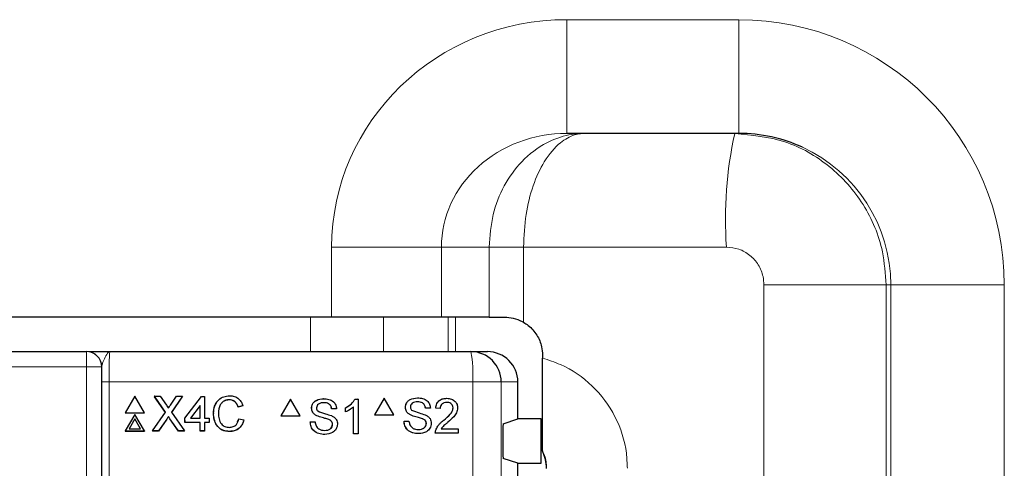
# Model space of a CAD drawing. Header units: millimetres. Extents: x 5 to 418, y 2 to 292.
# Tile 42 of 91: x 114 to 125, y 208 to 213. Entities that reach past the tile are written whole.
import ezdxf

# ---------------------------------------------------------------- set-up
doc = ezdxf.new("R2010")
doc.units = ezdxf.units.MM

msp = doc.modelspace()

# ---------------------------------------------------------------- linework, layer by layer
at = {"color": 7, "linetype": 'Continuous', "lineweight": 18}
for p, q in [((120.2023, 212.8071), (122.0952, 212.8071)), ((120.2023, 211.5571), (120.2023, 212.8071)), ((122.0952, 211.5571), (122.0952, 212.8071)), ((117.6141, 209.5358), (117.6141, 210.3071)), ((117.6141, 210.3071), (118.8215, 210.3071)), ((118.8215, 210.3071), (118.8215, 209.5358)), ((119.3484, 210.3071), (118.8215, 210.3071)), ((119.3484, 209.5358), (119.3484, 210.3071)), ((119.7257, 210.3071), (119.3484, 210.3071)), ((121.9582, 210.3071), (119.7257, 210.3071)), ((119.7257, 210.3071), (119.7257, 209.4801)), ((122.3707, 209.8904), (123.7143, 209.8904)), ((122.3707, 160.0035), (122.3707, 209.8904)), ((123.7676, 209.8904), (123.7143, 209.8904)), ((123.7143, 209.8904), (123.7143, 160.0035)), ((123.7676, 209.8904), (125.0159, 209.8904)), ((123.7676, 159.9502), (123.7676, 209.8904)), ((125.0159, 209.8904), (125.0159, 159.9502)), ((117.3804, 209.1571), (117.3804, 209.5358)), ((118.1854, 209.5358), (118.1854, 209.1571)), ((118.8965, 209.1571), (118.8965, 209.5358)), ((118.977, 209.5358), (118.977, 209.1571)), ((114.9159, 209.1571), (114.9159, 208.9904)), ((114.9159, 208.9904), (104.4101, 208.9904)), ((115.0825, 208.9904), (114.9159, 208.9904)), ((114.9159, 195.0457), (114.9159, 208.9904)), ((115.0825, 208.9904), (115.0825, 195.0457)), ((115.0842, 208.9904), (115.0825, 208.9904)), ((115.0836, 206.8459), (115.0836, 208.8237)), ((115.0836, 208.8237), (115.1642, 208.8237)), ((115.1642, 208.8237), (115.1642, 206.8459)), ((119.1659, 208.8237), (115.1642, 208.8237)), ((119.1659, 206.8459), (119.1659, 208.8237)), ((119.4798, 208.8237), (119.1659, 208.8237)), ((119.4798, 208.8237), (119.4798, 206.8459)), ((119.663, 208.8237), (119.4798, 208.8237)), ((115.8005, 208.4163), (115.7999, 208.415)), ((115.8343, 208.4199), (115.8336, 208.4185))]:
    msp.add_line(p, q, dxfattribs=at)
at = {"color": 7, "linetype": 'Continuous', "lineweight": 25}
for p, q in [((122.0952, 211.5571), (120.2023, 211.5571)), ((117.6141, 209.5358), (101.7119, 209.5358)), ((118.8215, 209.5358), (117.6141, 209.5358)), ((119.3484, 209.5358), (118.8215, 209.5358)), ((119.3484, 209.5358), (119.5176, 209.5358)), ((104.4101, 209.1571), (114.9159, 209.1571)), ((114.9159, 209.1571), (114.9176, 209.1571)), ((115.1742, 209.1571), (119.1469, 209.1571)), ((119.1469, 209.1571), (119.3292, 209.1571)), ((119.9343, 209.1191), (119.9343, 209.0851)), ((119.663, 208.4179), (119.663, 208.8237)), ((115.4469, 208.6669), (115.3417, 208.4842)), ((115.5532, 208.4842), (115.4469, 208.6669)), ((115.6629, 208.6669), (115.6622, 208.6657)), ((115.7853, 208.4904), (115.6629, 208.6669)), ((115.6629, 208.6669), (115.7279, 208.6669)), ((115.7845, 208.4893), (115.6662, 208.6599)), ((115.7279, 208.6669), (115.7951, 208.5702)), ((115.8399, 208.5701), (115.9063, 208.6669)), ((115.9723, 208.6669), (115.8509, 208.4898)), ((115.9663, 208.6578), (115.851, 208.4896)), ((115.9063, 208.6669), (115.9723, 208.6669)), ((115.9723, 208.6669), (115.9717, 208.6657)), ((116.0001, 208.4269), (116.1811, 208.6621)), ((116.1811, 208.6621), (116.2155, 208.6621)), ((116.2155, 208.6621), (116.2162, 208.4269)), ((116.4877, 208.6278), (116.4871, 208.6264)), ((117.1602, 208.6349), (117.0545, 208.4516)), ((117.1602, 208.6349), (117.1595, 208.6349)), ((117.266, 208.4516), (117.1602, 208.6349)), ((117.5264, 208.6398), (117.5256, 208.6398)), ((117.8724, 208.6349), (117.8716, 208.6349)), ((117.8724, 208.6349), (117.904, 208.6349)), ((117.904, 208.6349), (117.9032, 208.6349)), ((117.904, 208.6349), (117.904, 208.2516)), ((118.1927, 208.6438), (118.087, 208.4604)), ((118.1927, 208.6438), (118.1918, 208.6438)), ((118.2984, 208.4604), (118.1927, 208.6438)), ((118.5587, 208.6487), (118.5579, 208.6487)), ((118.8822, 208.6438), (118.8814, 208.6438)), ((115.3417, 208.4842), (115.341, 208.4829)), ((115.341, 208.4829), (115.5526, 208.4829)), ((115.3417, 208.4842), (115.5532, 208.4842)), ((115.4475, 208.4676), (115.3423, 208.2848)), ((115.5538, 208.2848), (115.4475, 208.4676)), ((115.5532, 208.4842), (115.5526, 208.4829)), ((115.6444, 208.2848), (115.7853, 208.4904)), ((115.8509, 208.4898), (115.993, 208.2848)), ((116.1667, 208.5645), (116.0608, 208.4269)), ((116.1661, 208.5632), (116.0612, 208.4269)), ((116.1667, 208.5645), (116.1661, 208.5632)), ((116.1665, 208.4269), (116.1661, 208.5632)), ((116.1671, 208.4269), (116.1667, 208.5645)), ((116.3143, 208.4787), (116.3137, 208.4774)), ((116.6376, 208.5595), (116.5836, 208.5479)), ((116.5842, 208.5492), (116.5836, 208.5479)), ((116.6382, 208.5608), (116.5842, 208.5492)), ((116.6382, 208.5608), (116.6376, 208.5595)), ((117.3935, 208.5349), (117.3927, 208.5349)), ((117.6144, 208.5268), (117.6136, 208.5268)), ((117.6684, 208.5268), (117.6144, 208.5268)), ((117.7665, 208.5391), (117.7658, 208.5391)), ((117.7665, 208.4938), (117.7658, 208.4938)), ((117.7665, 208.4938), (117.7665, 208.5391)), ((117.8549, 208.2516), (117.8549, 208.5503)), ((118.087, 208.4604), (118.0861, 208.4604)), ((118.087, 208.4604), (118.2984, 208.4604)), ((118.4258, 208.5437), (118.425, 208.5437)), ((118.4824, 208.4608), (118.4815, 208.4608)), ((118.6467, 208.5356), (118.6458, 208.5356)), ((118.7007, 208.5356), (118.6467, 208.5356)), ((118.7596, 208.5356), (118.7587, 208.5356)), ((118.8086, 208.5307), (118.7596, 208.5356)), ((118.8086, 208.5307), (118.8078, 208.5307)), ((118.9509, 208.5375), (118.9501, 208.5375)), ((115.4476, 208.4177), (115.3855, 208.3098)), ((115.447, 208.4164), (115.3856, 208.3098)), ((115.4476, 208.4177), (115.447, 208.4164)), ((115.5091, 208.3098), (115.447, 208.4164)), ((115.5105, 208.3098), (115.4476, 208.4177)), ((115.7999, 208.415), (115.7096, 208.2835)), ((115.8005, 208.4163), (115.7103, 208.2848)), ((115.8185, 208.4426), (115.8178, 208.4413)), ((115.9273, 208.2835), (115.8336, 208.4185)), ((115.9279, 208.2848), (115.8343, 208.4199)), ((116.0001, 208.4269), (115.9995, 208.4256)), ((115.9997, 208.3766), (115.9995, 208.4256)), ((116.0003, 208.3779), (115.9997, 208.3766)), ((116.1666, 208.3766), (115.9997, 208.3766)), ((116.0003, 208.3779), (116.0001, 208.4269)), ((116.1673, 208.3779), (116.0003, 208.3779)), ((116.0608, 208.4269), (116.1671, 208.4269)), ((116.1673, 208.3779), (116.1666, 208.3766)), ((116.1669, 208.2835), (116.1666, 208.3766)), ((116.1675, 208.2848), (116.1673, 208.3779)), ((116.2162, 208.4269), (116.2653, 208.4269)), ((116.2655, 208.3779), (116.2164, 208.3779)), ((116.2164, 208.3779), (116.2166, 208.2848)), ((116.2649, 208.3766), (116.2164, 208.3766)), ((116.2655, 208.3779), (116.2649, 208.3766)), ((116.2653, 208.4269), (116.2655, 208.3779)), ((116.5777, 208.3834), (116.5938, 208.4184)), ((116.5944, 208.4197), (116.5938, 208.4184)), ((116.5944, 208.4197), (116.6485, 208.4072)), ((117.0545, 208.4516), (117.0537, 208.4516)), ((117.0545, 208.4516), (117.266, 208.4516)), ((117.3787, 208.3843), (117.378, 208.3843)), ((117.3787, 208.3843), (117.4327, 208.3843)), ((117.4327, 208.3843), (117.432, 208.3843)), ((117.45, 208.452), (117.4492, 208.452)), ((117.5834, 208.4095), (117.5826, 208.4095)), ((117.6242, 208.3578), (117.6234, 208.3578)), ((118.4111, 208.3931), (118.4103, 208.3931)), ((118.4111, 208.3931), (118.4651, 208.3931)), ((118.6157, 208.4184), (118.6148, 208.4184)), ((118.6565, 208.3666), (118.6556, 208.3666)), ((118.848, 208.4038), (118.8472, 208.4038)), ((119.5014, 208.3641), (119.663, 208.4179)), ((119.9202, 208.4179), (119.663, 208.4179)), ((119.9202, 207.9295), (119.9202, 208.4179)), ((115.3423, 208.2848), (115.3416, 208.2835)), ((115.3416, 208.2835), (115.5532, 208.2835)), ((115.3423, 208.2848), (115.5538, 208.2848)), ((115.3855, 208.3098), (115.5105, 208.3098)), ((115.5538, 208.2848), (115.5532, 208.2835)), ((115.6444, 208.2848), (115.6437, 208.2835)), ((115.7096, 208.2835), (115.6437, 208.2835)), ((115.7103, 208.2848), (115.6444, 208.2848)), ((115.7103, 208.2848), (115.7096, 208.2835)), ((115.9279, 208.2848), (115.9273, 208.2835)), ((115.9924, 208.2835), (115.9273, 208.2835)), ((115.993, 208.2848), (115.9279, 208.2848)), ((115.993, 208.2848), (115.9924, 208.2835)), ((116.1675, 208.2848), (116.1669, 208.2835)), ((116.216, 208.2835), (116.1669, 208.2835)), ((116.2166, 208.2848), (116.1675, 208.2848)), ((116.2166, 208.2848), (116.216, 208.2835)), ((116.4925, 208.2799), (116.4918, 208.2786)), ((117.5391, 208.2467), (117.5384, 208.2467)), ((117.8549, 208.2516), (117.8541, 208.2516)), ((117.904, 208.2516), (117.8549, 208.2516)), ((118.5715, 208.2555), (118.5706, 208.2555)), ((118.7546, 208.2604), (118.7538, 208.2604)), ((119.0049, 208.2604), (118.7546, 208.2604)), ((118.7598, 208.2945), (118.7589, 208.2945)), ((118.8177, 208.3096), (119.0049, 208.3096)), ((119.0049, 208.3096), (119.0049, 208.2604)), ((119.4971, 208.2807), (119.4971, 208.0667)), ((119.9343, 208.0671), (119.9343, 208.06)), ((119.663, 207.9295), (119.5014, 207.9834)), ((119.663, 207.4179), (119.663, 207.9295)), ((119.663, 207.9295), (119.9202, 207.9295))]:
    msp.add_line(p, q, dxfattribs=at)
at = {"color": 7, "linetype": 'Continuous', "lineweight": 18}
for centre, radius, start, end in [((126.2635, 210.6179), 4.3164, 167.43263, 184.12909), ((114.9159, 208.9904), 0.1667, 359.99564, 89.99564), ((117.6901, 208.9068), 1.4781, 356.77862, 9.748)]:
    msp.add_arc(centre, radius, start, end, dxfattribs=at)
at = {"color": 7, "linetype": 'Continuous', "lineweight": 25}
for centre, radius, start, end in [((114.9176, 208.9904), 0.1667, 359.99564, 89.99564), ((119.1467, 208.8239), 0.3331, 359.96074, 89.96069)]:
    msp.add_arc(centre, radius, start, end, dxfattribs=at)
at = {"color": 7, "linetype": 'Continuous', "lineweight": 18}
for centre, major_axis, ratio, start_param, end_param in [((120.2023, 210.3071), (-2.5882, 0), 0.9659258, 4.712389, 6.2831853), ((122.0952, 209.8904), (2.9207, 0), 0.9986295, 0, 1.5707963), ((120.2023, 210.3071), (1.3808, 0), 0.9052833, 1.5707963, 3.1415927), ((122.0952, 209.8904), (1.6724, 0), 0.9965823, 0, 1.1396204)]:
    msp.add_ellipse(centre, major_axis=major_axis, ratio=ratio, start_param=start_param, end_param=end_param, dxfattribs=at)
at = {"color": 7, "linetype": 'Continuous', "lineweight": 25}
for centre, major_axis, ratio, start_param, end_param in [((122.0952, 209.8904), (1.6724, 0), 0.9965823, 1.1396204, 1.5707963), ((119.3292, 208.8237), (-0.3338, 0), 0.9986295, 3.1415927, 4.712389), ((119.5014, 208.2807), (0, 0.0833), 0.0524078, 0.0174533, 1.5707963), ((119.5014, 208.0667), (0, 0.0833), 0.0524078, 1.5707963, 3.1241394), ((119.5613, 207.872), (-0.2954, -0.2954), 0.9972647, 2.357564, 2.8222605)]:
    msp.add_ellipse(centre, major_axis=major_axis, ratio=ratio, start_param=start_param, end_param=end_param, dxfattribs=at)
at = {"color": 7, "linetype": 'Continuous', "lineweight": 18}
for points, knots in [([(119.3484, 210.3071), (119.3571, 210.4281), (119.3742, 210.6673), (119.5055, 210.993), (119.7063, 211.2713), (119.9568, 211.458), (120.1745, 211.5342), (120.2984, 211.5519), (120.3492, 211.5557), (120.3713, 211.5567), (120.3878, 211.557), (120.3949, 211.557), (120.3976, 211.557), (120.3991, 211.5571), (120.4, 211.5571), (120.4007, 211.5571)], [0, 0, 0, 0, 0.1750261, 0.3460252, 0.5236102, 0.7273919, 0.8875132, 0.9511083, 0.9654982, 0.9848712, 0.9933615, 0.9970867, 0.9984161, 0.9985715, 1, 1, 1, 1]), ([(119.7257, 210.3071), (119.7312, 210.4281), (119.7422, 210.6673), (119.8263, 210.993), (119.9549, 211.2713), (120.1156, 211.458), (120.2554, 211.5342), (120.335, 211.5519), (120.3676, 211.5557), (120.3818, 211.5567), (120.3924, 211.557), (120.397, 211.557), (120.3987, 211.557), (120.3997, 211.5571), (120.4002, 211.5571), (120.4007, 211.5571)], [0, 0, 0, 0, 0.1750431, 0.3460461, 0.5236209, 0.727387, 0.8876519, 0.9511943, 0.9654949, 0.9848724, 0.9933625, 0.9970873, 0.998416, 0.9985714, 1, 1, 1, 1]), ([(122.0504, 211.5571), (122.2376, 211.5386), (122.6118, 211.5018), (123.1105, 211.2143), (123.4868, 210.7912), (123.686, 210.3226), (123.7063, 210.0131), (123.7143, 209.8904)], [0, 0, 0, 0, 0.2147389, 0.4294856, 0.6442297, 0.8589385, 1, 1, 1, 1]), ([(122.3707, 209.8904), (122.3687, 209.9211), (122.3637, 209.9984), (122.3144, 210.1155), (122.2212, 210.2213), (122.0975, 210.2932), (122.0046, 210.3024), (121.9582, 210.3071)], [0, 0, 0, 0, 0.1415595, 0.3568223, 0.5716598, 0.7859965, 1, 1, 1, 1]), ([(115.1742, 209.1571), (115.1741, 209.1571), (115.1678, 209.157), (115.1505, 209.1486), (115.1246, 209.1039), (115.094, 209.0379), (115.0869, 209.0036), (115.0842, 208.9904)], [0, 0, 0, 0, 0.003577, 0.2011615, 0.5475944, 0.8255022, 1, 1, 1, 1]), ([(115.1742, 209.1571), (115.1735, 209.1554), (115.1716, 209.1513), (115.1688, 209.1112), (115.1663, 209.0359), (115.1645, 208.936), (115.1643, 208.8612), (115.1642, 208.8237)], [0, 0, 0, 0, 0.14214858, 0.35693381, 0.57141336, 0.78572038, 1, 1, 1, 1]), ([(119.9343, 209.0851), (120.0012, 209.0637), (120.2018, 208.9997), (120.4973, 208.7953), (120.7521, 208.4532), (120.8577, 208.1254), (120.8656, 207.9297), (120.8679, 207.8743)], [0, 0, 0, 0, 0.12857634, 0.38531173, 0.64192802, 0.898607, 1, 1, 1, 1]), ([(119.9797, 207.8743), (119.979, 207.8928), (119.9768, 207.9584), (119.9562, 208.0236), (119.9347, 208.0663), (119.9343, 208.0671)], [0, 0, 0, 0, 0.279027, 0.9854093, 1, 1, 1, 1])]:
    msp.add_open_spline(points, degree=3, knots=knots, dxfattribs=at)
at = {"color": 7, "linetype": 'Continuous', "lineweight": 25}
for points, knots in [([(119.5176, 209.5358), (119.5487, 209.5339), (119.6109, 209.5302), (119.6845, 209.5031), (119.7206, 209.483), (119.7257, 209.4801)], [0, 0, 0, 0, 0.4614124, 0.9237088, 1, 1, 1, 1]), ([(119.7257, 209.4801), (119.7436, 209.4687), (119.8009, 209.432), (119.8774, 209.3434), (119.9273, 209.2269), (119.9323, 209.1496), (119.9343, 209.1191)], [0, 0, 0, 0, 0.1464014, 0.4686106, 0.7902648, 1, 1, 1, 1]), ([(114.9433, 209.1571), (114.944, 209.1571), (114.9546, 209.1571), (115.0361, 209.1571), (115.1214, 209.1571), (115.1739, 209.1571), (115.1742, 209.1571)], [0, 0, 0, 0, 0.0281125, 0.4330127, 0.9963556, 1, 1, 1, 1]), ([(119.9343, 208.0671), (119.9343, 208.0924), (119.9343, 208.1626), (119.9343, 208.397), (119.9343, 208.7222), (119.9343, 208.9639), (119.9343, 209.0851)], [0, 0, 0, 0, 0.1738308, 0.4840367, 0.741505, 1, 1, 1, 1]), ([(115.0836, 208.8237), (115.0837, 208.8707), (115.0838, 208.9281), (115.0842, 208.9808), (115.0842, 208.9904)], [0, 0, 0, 0, 0.818315, 1, 1, 1, 1]), ([(115.7951, 208.5702), (115.7994, 208.5637), (115.8054, 208.5546), (115.8128, 208.5427), (115.8143, 208.5367), (115.815, 208.5338)], [0, 0, 0, 0, 0.5612769, 0.7817626, 1, 1, 1, 1]), ([(115.815, 208.5338), (115.8197, 208.5406), (115.828, 208.5527), (115.8363, 208.5648), (115.8399, 208.5701)], [0, 0, 0, 0, 0.5599999, 1, 1, 1, 1]), ([(116.3137, 208.4774), (116.3145, 208.5057), (116.3159, 208.5505), (116.3424, 208.5857), (116.3521, 208.5987)], [0, 0, 0, 0, 0.6315766, 1, 1, 1, 1]), ([(116.3143, 208.4787), (116.3163, 208.5063), (116.3202, 208.5613), (116.3627, 208.6288), (116.4253, 208.6658), (116.4685, 208.6698), (116.4902, 208.6718)], [0, 0, 0, 0, 0.28049248, 0.55956971, 0.77961533, 1, 1, 1, 1]), ([(116.4877, 208.6278), (116.4742, 208.6268), (116.4472, 208.625), (116.4111, 208.6045), (116.374, 208.5575), (116.3707, 208.5113), (116.3683, 208.479)], [0, 0, 0, 0, 0.1872234, 0.3739058, 0.5607363, 1, 1, 1, 1]), ([(116.4871, 208.6264), (116.4737, 208.6254), (116.4469, 208.6234), (116.4161, 208.608), (116.4049, 208.5924), (116.4015, 208.5878)], [0, 0, 0, 0, 0.4126209, 0.8240494, 1, 1, 1, 1]), ([(116.5836, 208.5479), (116.5793, 208.5598), (116.5708, 208.5835), (116.547, 208.6107), (116.5169, 208.6247), (116.497, 208.6258), (116.4871, 208.6264)], [0, 0, 0, 0, 0.2805533, 0.5597389, 0.7796538, 1, 1, 1, 1]), ([(116.5842, 208.5492), (116.5799, 208.5611), (116.5714, 208.5848), (116.5476, 208.612), (116.5175, 208.626), (116.4977, 208.6272), (116.4877, 208.6278)], [0, 0, 0, 0, 0.2805533, 0.5597389, 0.7796538, 1, 1, 1, 1]), ([(116.4902, 208.6718), (116.509, 208.6705), (116.5465, 208.6677), (116.5925, 208.64), (116.6234, 208.6024), (116.6333, 208.5747), (116.6382, 208.5608)], [0, 0, 0, 0, 0.2800806, 0.5594487, 0.7795488, 1, 1, 1, 1]), ([(117.3927, 208.5349), (117.394, 208.5467), (117.3965, 208.5703), (117.4156, 208.6013), (117.4571, 208.6332), (117.4974, 208.6371), (117.5256, 208.6398)], [0, 0, 0, 0, 0.1870287, 0.3741238, 0.5611402, 1, 1, 1, 1]), ([(117.3935, 208.5349), (117.3947, 208.5467), (117.3973, 208.5703), (117.4164, 208.6013), (117.4579, 208.6332), (117.4981, 208.6371), (117.5264, 208.6398)], [0, 0, 0, 0, 0.1870287, 0.3741238, 0.5611402, 1, 1, 1, 1]), ([(117.5285, 208.5956), (117.5181, 208.5952), (117.4973, 208.5945), (117.4697, 208.5837), (117.4508, 208.563), (117.4486, 208.5466), (117.4475, 208.5384)], [0, 0, 0, 0, 0.2812903, 0.5608202, 0.7806803, 1, 1, 1, 1]), ([(117.5264, 208.6398), (117.5454, 208.6386), (117.5832, 208.6363), (117.6322, 208.6122), (117.6622, 208.5714), (117.6663, 208.5417), (117.6684, 208.5268)], [0, 0, 0, 0, 0.2807972, 0.5601508, 0.7798767, 1, 1, 1, 1]), ([(117.6136, 208.5268), (117.6115, 208.5383), (117.6074, 208.5611), (117.5765, 208.5924), (117.5463, 208.5944), (117.5277, 208.5956)], [0, 0, 0, 0, 0.2810967, 0.5602874, 1, 1, 1, 1]), ([(117.6144, 208.5268), (117.6123, 208.5383), (117.6082, 208.5611), (117.5773, 208.5924), (117.547, 208.5944), (117.5285, 208.5956)], [0, 0, 0, 0, 0.2810967, 0.5602874, 1, 1, 1, 1]), ([(117.7658, 208.5391), (117.7897, 208.5526), (117.8323, 208.5767), (117.8596, 208.6171), (117.8716, 208.6349)], [0, 0, 0, 0, 0.5604274, 1, 1, 1, 1]), ([(117.7665, 208.5391), (117.7904, 208.5526), (117.8331, 208.5767), (117.8604, 208.6171), (117.8724, 208.6349)], [0, 0, 0, 0, 0.5604274, 1, 1, 1, 1]), ([(118.425, 208.5437), (118.4262, 208.5555), (118.4288, 208.5791), (118.4479, 208.6101), (118.4893, 208.6421), (118.5296, 208.646), (118.5578, 208.6487)], [0, 0, 0, 0, 0.1870287, 0.3741238, 0.5611402, 1, 1, 1, 1]), ([(118.4258, 208.5437), (118.4271, 208.5555), (118.4297, 208.5791), (118.4488, 208.6101), (118.4902, 208.6421), (118.5305, 208.646), (118.5587, 208.6487)], [0, 0, 0, 0, 0.1870287, 0.3741238, 0.5611402, 1, 1, 1, 1]), ([(118.5609, 208.6044), (118.5505, 208.6041), (118.5297, 208.6033), (118.502, 208.5926), (118.4832, 208.5718), (118.4809, 208.5554), (118.4798, 208.5472)], [0, 0, 0, 0, 0.2812903, 0.5608202, 0.7806803, 1, 1, 1, 1]), ([(118.5587, 208.6487), (118.5777, 208.6475), (118.6155, 208.6451), (118.6645, 208.621), (118.6945, 208.5803), (118.6986, 208.5505), (118.7007, 208.5356)], [0, 0, 0, 0, 0.2807972, 0.5601508, 0.7798767, 1, 1, 1, 1]), ([(118.6458, 208.5356), (118.6437, 208.5471), (118.6396, 208.5699), (118.6088, 208.6013), (118.5785, 208.6032), (118.56, 208.6044)], [0, 0, 0, 0, 0.2810967, 0.5602874, 1, 1, 1, 1]), ([(118.6467, 208.5356), (118.6446, 208.5471), (118.6405, 208.5699), (118.6096, 208.6013), (118.5794, 208.6032), (118.5609, 208.6044)], [0, 0, 0, 0, 0.2810967, 0.5602874, 1, 1, 1, 1]), ([(118.7587, 208.5356), (118.7615, 208.5526), (118.7671, 208.5866), (118.8, 208.6242), (118.8411, 208.6415), (118.8679, 208.643), (118.8814, 208.6438)], [0, 0, 0, 0, 0.2802352, 0.558893, 0.7791323, 1, 1, 1, 1]), ([(118.7596, 208.5356), (118.7624, 208.5526), (118.768, 208.5866), (118.8009, 208.6242), (118.842, 208.6415), (118.8688, 208.643), (118.8822, 208.6438)], [0, 0, 0, 0, 0.2802352, 0.558893, 0.7791323, 1, 1, 1, 1]), ([(118.8812, 208.5995), (118.8706, 208.5987), (118.8495, 208.5972), (118.824, 208.5799), (118.8104, 208.5556), (118.8092, 208.539), (118.8086, 208.5307)], [0, 0, 0, 0, 0.28041014, 0.55948904, 0.77937472, 1, 1, 1, 1]), ([(118.9509, 208.5375), (118.9497, 208.5473), (118.9471, 208.5669), (118.9272, 208.5874), (118.9042, 208.5981), (118.8889, 208.5991), (118.8812, 208.5995)], [0, 0, 0, 0, 0.2790799, 0.5586119, 0.7790431, 1, 1, 1, 1]), ([(118.8822, 208.6438), (118.8989, 208.6426), (118.9323, 208.6403), (118.9721, 208.6137), (118.9965, 208.5773), (118.9988, 208.551), (119, 208.5379)], [0, 0, 0, 0, 0.28048227, 0.55964365, 0.77974864, 1, 1, 1, 1]), ([(116.4918, 208.2786), (116.4631, 208.2807), (116.4059, 208.2849), (116.3452, 208.343), (116.3186, 208.411), (116.3153, 208.4553), (116.3137, 208.4774)], [0, 0, 0, 0, 0.27995506, 0.55808759, 0.77891157, 1, 1, 1, 1]), ([(116.4925, 208.2799), (116.4637, 208.282), (116.4065, 208.2862), (116.3458, 208.3443), (116.3192, 208.4124), (116.3159, 208.4566), (116.3143, 208.4787)], [0, 0, 0, 0, 0.2799551, 0.5580876, 0.7789116, 1, 1, 1, 1]), ([(116.3683, 208.479), (116.3694, 208.4584), (116.3717, 208.4175), (116.3942, 208.3626), (116.4387, 208.3297), (116.4711, 208.3259), (116.4873, 208.324)], [0, 0, 0, 0, 0.281245, 0.5607156, 0.780138, 1, 1, 1, 1]), ([(117.45, 208.452), (117.4414, 208.4569), (117.4242, 208.4666), (117.3996, 208.4936), (117.3958, 208.5192), (117.3935, 208.5349)], [0, 0, 0, 0, 0.2814452, 0.5622732, 1, 1, 1, 1]), ([(117.4475, 208.5384), (117.4481, 208.5312), (117.4493, 208.5185), (117.4575, 208.5088), (117.4612, 208.5045)], [0, 0, 0, 0, 0.5596169, 1, 1, 1, 1]), ([(117.4612, 208.5045), (117.4889, 208.494), (117.5385, 208.4751), (117.5893, 208.4598), (117.6118, 208.4531)], [0, 0, 0, 0, 0.5583825, 1, 1, 1, 1]), ([(117.8549, 208.5503), (117.8397, 208.5376), (117.8126, 208.515), (117.7806, 208.5003), (117.7665, 208.4938)], [0, 0, 0, 0, 0.5596859, 1, 1, 1, 1]), ([(118.4824, 208.4608), (118.4738, 208.4657), (118.4566, 208.4755), (118.432, 208.5024), (118.4282, 208.5281), (118.4258, 208.5437)], [0, 0, 0, 0, 0.2814452, 0.5622732, 1, 1, 1, 1]), ([(118.4798, 208.5472), (118.4805, 208.5401), (118.4817, 208.5273), (118.4899, 208.5176), (118.4936, 208.5134)], [0, 0, 0, 0, 0.5596169, 1, 1, 1, 1]), ([(118.6157, 208.4184), (118.6006, 208.4232), (118.5757, 208.4312), (118.5404, 208.4401), (118.5107, 208.4487), (118.4918, 208.4568), (118.4824, 208.4608)], [0, 0, 0, 0, 0.3399393, 0.5600249, 0.7800825, 1, 1, 1, 1]), ([(118.4936, 208.5134), (118.5212, 208.5028), (118.5708, 208.4839), (118.6216, 208.4687), (118.6441, 208.4619)], [0, 0, 0, 0, 0.5583825, 1, 1, 1, 1]), ([(118.6441, 208.4619), (118.6542, 208.4568), (118.6744, 208.4465), (118.6964, 208.423), (118.7087, 208.396), (118.7099, 208.3782), (118.7105, 208.3692)], [0, 0, 0, 0, 0.2803713, 0.5599089, 0.7798589, 1, 1, 1, 1]), ([(118.8472, 208.4038), (118.8716, 208.4247), (118.9057, 208.4539), (118.9433, 208.4995), (118.9478, 208.5248), (118.9501, 208.5375)], [0, 0, 0, 0, 0.5613127, 0.7813859, 1, 1, 1, 1]), ([(118.848, 208.4038), (118.8725, 208.4247), (118.9066, 208.4539), (118.9442, 208.4995), (118.9487, 208.5248), (118.9509, 208.5375)], [0, 0, 0, 0, 0.5613127, 0.7813859, 1, 1, 1, 1]), ([(119, 208.5379), (118.9974, 208.5196), (118.9922, 208.4829), (118.9511, 208.4299), (118.9156, 208.3993), (118.8938, 208.3807)], [0, 0, 0, 0, 0.2787415, 0.5588337, 1, 1, 1, 1]), ([(115.8178, 208.4413), (115.8145, 208.4364), (115.8084, 208.4277), (115.8025, 208.4189), (115.7999, 208.415)], [0, 0, 0, 0, 0.56000161, 1, 1, 1, 1]), ([(115.8185, 208.4426), (115.8151, 208.4377), (115.809, 208.429), (115.8031, 208.4202), (115.8005, 208.4163)], [0, 0, 0, 0, 0.5600016, 1, 1, 1, 1]), ([(115.8336, 208.4185), (115.8307, 208.4228), (115.8254, 208.4303), (115.8201, 208.4379), (115.8178, 208.4413)], [0, 0, 0, 0, 0.55999976, 1, 1, 1, 1]), ([(115.8343, 208.4199), (115.8313, 208.4241), (115.826, 208.4317), (115.8208, 208.4393), (115.8185, 208.4426)], [0, 0, 0, 0, 0.5599998, 1, 1, 1, 1]), ([(116.4873, 208.324), (116.502, 208.3255), (116.5314, 208.3283), (116.5761, 208.3607), (116.5875, 208.3973), (116.5944, 208.4197)], [0, 0, 0, 0, 0.2807112, 0.5609046, 1, 1, 1, 1]), ([(116.6478, 208.4058), (116.6415, 208.3863), (116.629, 208.3472), (116.5887, 208.3045), (116.5402, 208.2818), (116.508, 208.2797), (116.4918, 208.2786)], [0, 0, 0, 0, 0.2802563, 0.5595462, 0.7795894, 1, 1, 1, 1]), ([(116.6485, 208.4072), (116.6422, 208.3876), (116.6296, 208.3485), (116.5893, 208.3059), (116.5408, 208.2831), (116.5086, 208.281), (116.4925, 208.2799)], [0, 0, 0, 0, 0.2802563, 0.5595462, 0.7795894, 1, 1, 1, 1]), ([(117.5383, 208.2467), (117.516, 208.2478), (117.4715, 208.2501), (117.4155, 208.2821), (117.3839, 208.3319), (117.3799, 208.3668), (117.3779, 208.3843)], [0, 0, 0, 0, 0.2808135, 0.5595629, 0.7796198, 1, 1, 1, 1]), ([(117.5391, 208.2467), (117.5168, 208.2478), (117.4723, 208.2501), (117.4163, 208.2821), (117.3847, 208.3319), (117.3807, 208.3668), (117.3787, 208.3843)], [0, 0, 0, 0, 0.28081353, 0.55956288, 0.77961982, 1, 1, 1, 1]), ([(117.4327, 208.3843), (117.4349, 208.3696), (117.4392, 208.3405), (117.4676, 208.3087), (117.5024, 208.2933), (117.5253, 208.2917), (117.5367, 208.2909)], [0, 0, 0, 0, 0.28063197, 0.55867442, 0.77919731, 1, 1, 1, 1]), ([(117.5834, 208.4095), (117.5683, 208.4144), (117.5433, 208.4224), (117.508, 208.4313), (117.4783, 208.4398), (117.4594, 208.4479), (117.45, 208.452)], [0, 0, 0, 0, 0.3399393, 0.5600249, 0.7800825, 1, 1, 1, 1]), ([(117.536, 208.2909), (117.5474, 208.2916), (117.5704, 208.2931), (117.6, 208.3072), (117.6195, 208.3308), (117.6221, 208.3488), (117.6234, 208.3578)], [0, 0, 0, 0, 0.2809172, 0.5608127, 0.7805018, 1, 1, 1, 1]), ([(117.5367, 208.2909), (117.5482, 208.2916), (117.5711, 208.2931), (117.6008, 208.3072), (117.6203, 208.3308), (117.6229, 208.3488), (117.6242, 208.3578)], [0, 0, 0, 0, 0.2809172, 0.5608127, 0.7805018, 1, 1, 1, 1]), ([(117.6782, 208.3604), (117.6751, 208.3417), (117.669, 208.3044), (117.6171, 208.2556), (117.5687, 208.2501), (117.5391, 208.2467)], [0, 0, 0, 0, 0.2799417, 0.5600797, 1, 1, 1, 1]), ([(117.6234, 208.3578), (117.6228, 208.3644), (117.6215, 208.3776), (117.6075, 208.3978), (117.592, 208.4051), (117.5826, 208.4095)], [0, 0, 0, 0, 0.2800885, 0.5599705, 1, 1, 1, 1]), ([(117.6242, 208.3578), (117.6236, 208.3644), (117.6223, 208.3776), (117.6083, 208.3978), (117.5928, 208.4051), (117.5834, 208.4095)], [0, 0, 0, 0, 0.2800885, 0.5599705, 1, 1, 1, 1]), ([(117.6118, 208.4531), (117.6219, 208.4479), (117.6421, 208.4377), (117.6641, 208.4141), (117.6764, 208.3872), (117.6776, 208.3693), (117.6782, 208.3604)], [0, 0, 0, 0, 0.28037134, 0.55990891, 0.77985887, 1, 1, 1, 1]), ([(118.5706, 208.2555), (118.5482, 208.2566), (118.5038, 208.2589), (118.4478, 208.291), (118.4162, 208.3407), (118.4122, 208.3756), (118.4102, 208.3931)], [0, 0, 0, 0, 0.2808135, 0.5595629, 0.7796198, 1, 1, 1, 1]), ([(118.5715, 208.2555), (118.5491, 208.2566), (118.5047, 208.2589), (118.4487, 208.291), (118.4171, 208.3407), (118.4131, 208.3756), (118.4111, 208.3931)], [0, 0, 0, 0, 0.2808135, 0.5595629, 0.7796198, 1, 1, 1, 1]), ([(118.4651, 208.3931), (118.4673, 208.3785), (118.4716, 208.3494), (118.5, 208.3175), (118.5347, 208.3021), (118.5576, 208.3005), (118.5691, 208.2997)], [0, 0, 0, 0, 0.280632, 0.5586744, 0.7791973, 1, 1, 1, 1]), ([(118.5682, 208.2997), (118.5797, 208.3005), (118.6026, 208.3019), (118.6322, 208.316), (118.6517, 208.3396), (118.6543, 208.3576), (118.6556, 208.3666)], [0, 0, 0, 0, 0.2809172, 0.5608127, 0.7805018, 1, 1, 1, 1]), ([(118.5691, 208.2997), (118.5806, 208.3005), (118.6035, 208.3019), (118.6331, 208.316), (118.6526, 208.3396), (118.6552, 208.3576), (118.6565, 208.3666)], [0, 0, 0, 0, 0.28091717, 0.56081274, 0.7805018, 1, 1, 1, 1]), ([(118.7105, 208.3692), (118.7074, 208.3506), (118.7013, 208.3132), (118.6494, 208.2645), (118.601, 208.2589), (118.5715, 208.2555)], [0, 0, 0, 0, 0.2799417, 0.5600797, 1, 1, 1, 1]), ([(118.6556, 208.3666), (118.655, 208.3732), (118.6538, 208.3864), (118.6397, 208.4066), (118.6243, 208.4139), (118.6148, 208.4184)], [0, 0, 0, 0, 0.2800885, 0.5599705, 1, 1, 1, 1]), ([(118.6565, 208.3666), (118.6559, 208.3732), (118.6546, 208.3864), (118.6406, 208.4066), (118.6252, 208.4139), (118.6157, 208.4184)], [0, 0, 0, 0, 0.2800885, 0.5599705, 1, 1, 1, 1]), ([(118.7598, 208.2945), (118.7663, 208.3094), (118.777, 208.3339), (118.8011, 208.3623), (118.8237, 208.384), (118.8399, 208.3972), (118.848, 208.4038)], [0, 0, 0, 0, 0.33941113, 0.55952503, 0.77975226, 1, 1, 1, 1]), ([(118.8938, 208.3807), (118.8847, 208.3731), (118.8697, 208.3607), (118.8489, 208.3432), (118.8316, 208.3279), (118.8223, 208.3157), (118.8177, 208.3096)], [0, 0, 0, 0, 0.3400378, 0.5600628, 0.7800895, 1, 1, 1, 1]), ([(118.7546, 208.2604), (118.7548, 208.2669), (118.755, 208.2785), (118.7583, 208.2896), (118.7598, 208.2945)], [0, 0, 0, 0, 0.5599563, 1, 1, 1, 1])]:
    msp.add_open_spline(points, degree=3, knots=knots, dxfattribs=at)

doc.saveas('drawing.dxf')
